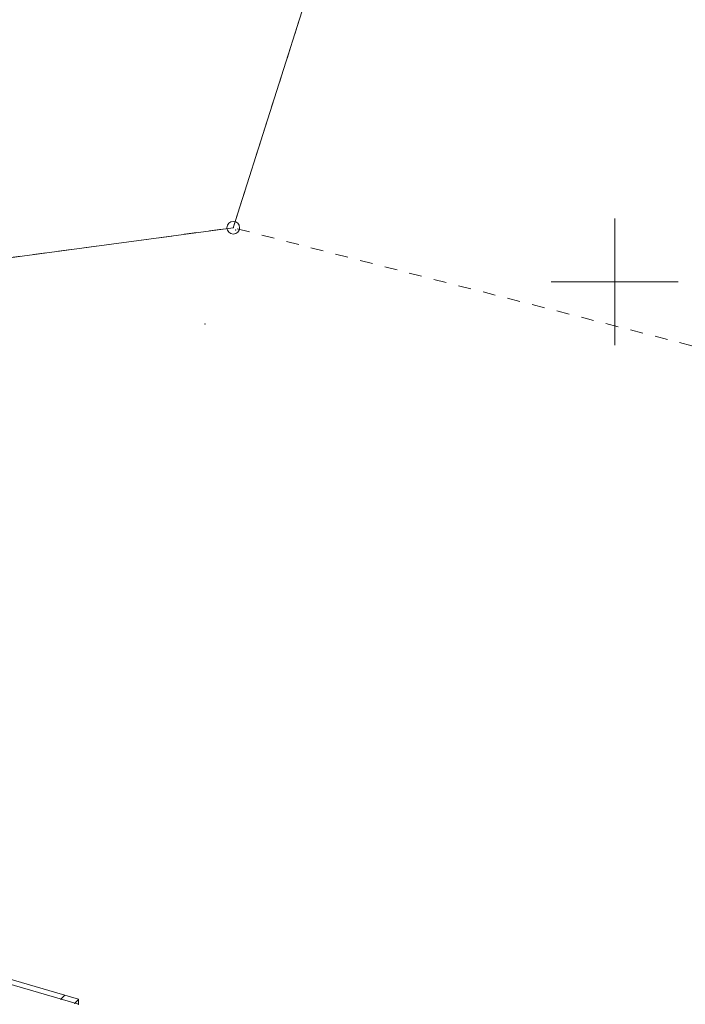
# Model space of a CAD drawing. Extents: x 6456700 to 6518119, y 5963420 to 5980059.
# Tile 225 of 256: x 6512495 to 6512522, y 5966371 to 5966409. Entities that reach past the tile are written whole.
import ezdxf

# ---------------------------------------------------------------- set-up
doc = ezdxf.new("R2010")
doc.units = 0
doc.header["$MEASUREMENT"] = 0
doc.linetypes.add('L_0_03', pattern=[1, 0.5, -0.5])
doc.layers.get('0').update_dxf_attribs({"color": 2, "linetype": 'CONTINUOUS', "lineweight": 5})
for name, color, linetype, lineweight in [('202_punkt_graniczny', 7, 'CONTINUOUS', 18), ('218_kontur_uzytku_gruntowego', 96, 'L_0_03', 18), ('219_dzialka_ewidencyjna', 7, 'CONTINUOUS', 18), ('ogrodzenie_trwale', 7, 'CONTINUOUS', 18), ('sciana_oporowa__poligon_', 7, 'CONTINUOUS', 18), ('siatka_krzyrzy', 7, 'CONTINUOUS', 18)]:
    doc.layers.add(name, color=color, linetype=linetype, lineweight=lineweight)

# ---------------------------------------------------------------- blocks, each defined once
blk = doc.blocks.new('mdcp_nowa')
at = {"layer": '202_punkt_graniczny', "color": 7, "linetype": 'Continuous', "lineweight": 18}
blk.add_circle((6495234.97, 5982852.13), 0.25, dxfattribs=at)
at = {"layer": '202_punkt_graniczny'}
blk.add_point((6495234.97, 5982852.13), dxfattribs=at)
at = {"layer": '218_kontur_uzytku_gruntowego', "lineweight": 18, "flags": 128}
for points in [[(6495234.97, 5982852.13), (6495239.58, 5982866.65)], [(6495214.21, 5982849.34), (6495234.97, 5982852.13)], [(6495280.16, 5982840.5), (6495234.97, 5982852.13)]]:
    blk.add_lwpolyline(points, dxfattribs=at)
at = {"layer": '218_kontur_uzytku_gruntowego'}
blk.add_point((6495234.97, 5982852.13), dxfattribs=at)
blk.add_point((6495234.97, 5982852.13), dxfattribs=at)
blk.add_point((6495234.97, 5982852.13), dxfattribs=at)
blk.add_point((6495234.97, 5982852.13), dxfattribs=at)
blk.add_point((6495234.97, 5982852.13), dxfattribs=at)
blk.add_point((6495234.97, 5982852.13), dxfattribs=at)
at = {"layer": '219_dzialka_ewidencyjna', "color": 3, "linetype": 'Continuous', "lineweight": 18, "flags": 128}
for points in [[(6495234.97, 5982852.13), (6495239.58, 5982866.65)], [(6495214.21, 5982849.34), (6495234.97, 5982852.13)]]:
    blk.add_lwpolyline(points, dxfattribs=at)
at = {"layer": '219_dzialka_ewidencyjna', "color": 3}
blk.add_point((6495234.97, 5982852.13), dxfattribs=at)
blk.add_point((6495234.97, 5982852.13), dxfattribs=at)
at = {"layer": 'ogrodzenie_trwale'}
for p in [(6495235.06, 5982852.04), (6495233.86, 5982848.33)]:
    blk.add_point(p, dxfattribs=at)
at = {"layer": 'sciana_oporowa__poligon_', "color": 7, "linetype": 'Continuous', "lineweight": 18, "flags": 128}
blk.add_lwpolyline([(6495222.55, 5982823.36), (6495221.61, 5982824.35), (6495221.75, 5982824.48), (6495222.66, 5982823.54), (6495228.87, 5982821.72), (6495228.87, 5982821.52)], close=True, dxfattribs=at)
for points in [[(6495228.176, 5982821.722), (6495228.332, 5982821.878)], [(6495228.724, 5982821.563), (6495228.87, 5982821.709)]]:
    blk.add_lwpolyline(points, dxfattribs=at)
at = {"layer": 'sciana_oporowa__poligon_'}
for p in [(6495228.176, 5982821.722), (6495228.332, 5982821.878), (6495228.724, 5982821.563), (6495228.87, 5982821.72), (6495228.87, 5982821.72), (6495228.87, 5982821.709), (6495228.87, 5982821.52), (6495228.87, 5982821.52)]:
    blk.add_point(p, dxfattribs=at)
at = {"layer": 'siatka_krzyrzy', "linetype": 'Continuous', "lineweight": 18, "flags": 128}
for points in [[(6495250, 5982847.5), (6495250, 5982852.5)], [(6495247.5, 5982850), (6495252.5, 5982850)]]:
    blk.add_lwpolyline(points, dxfattribs=at)

msp = doc.modelspace()

# ---------------------------------------------------------------- block references
at = {"linetype": 'ByBlock'}
msp.add_blockref('mdcp_nowa', (17268.786, -16450.998), dxfattribs=at)

doc.saveas('drawing.dxf')
